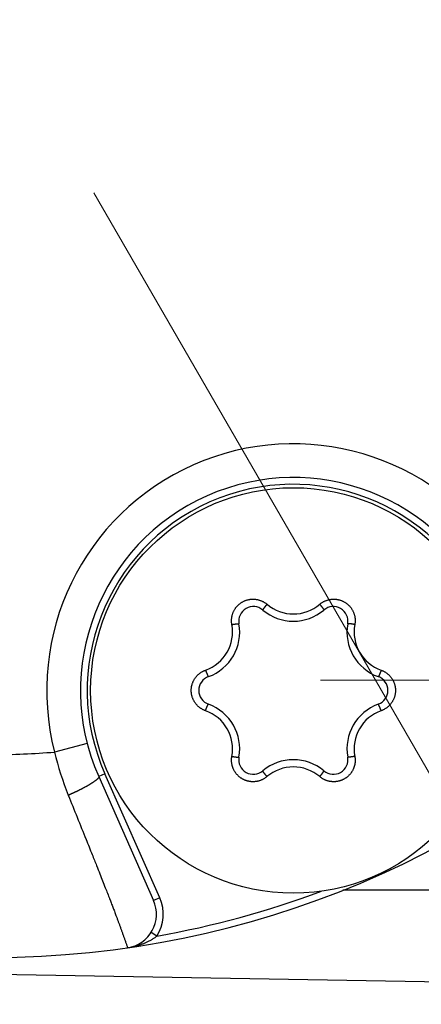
# Model space of a CAD drawing. Header units: millimetres. Extents: x 0 to 1071, y 0 to 742.
# Tile 24 of 127: x 482 to 488, y 210 to 225. Entities that reach past the tile are written whole.
import ezdxf

# ---------------------------------------------------------------- set-up
doc = ezdxf.new("R2010")
doc.units = ezdxf.units.MM
doc.header["$LTSCALE"] = 0.454724
doc.linetypes.add('CENTER', pattern=[50.8, 31.75, -6.35, 6.35, -6.35])
doc.layers.add('NoLayerName_001', color=7, linetype='Continuous')

# ---------------------------------------------------------------- blocks, each defined once
blk = doc.blocks.new('DIM_0003')
at = {"color": 3, "linetype": 'Continuous', "lineweight": 13}
blk.add_arc((54.498, 47.197), 54.498, 300, 210, dxfattribs=at)

msp = doc.modelspace()

# ---------------------------------------------------------------- linework, layer by layer
at = {"layer": 'NoLayerName_001', "color": 4, "linetype": 'CENTER', "lineweight": 13}
for p, q in [((471.3764, 242.4193), (513.0583, 170.224)), ((486.2764, 215.1993), (496.2764, 215.1993))]:
    msp.add_line(p, q, dxfattribs=at)
at = {"layer": 'NoLayerName_001', "color": 60, "linetype": 'Continuous', "lineweight": 25}
for p, q in [((482.8267, 214.2619), (482.3426, 214.137)), ((483.088, 213.8139), (482.9966, 213.7734)), ((482.9966, 213.7734), (483.8088, 211.9391)), ((483.9002, 211.9796), (483.088, 213.8139)), ((486.6109, 212.0988), (491.2764, 212.0988)), ((486.623, 212.0988), (493.3769, 212.0988)), ((483.9002, 211.9796), (483.8088, 211.9391)), ((483.8567, 211.4128), (483.7725, 211.4668))]:
    msp.add_line(p, q, dxfattribs=at)
at = {"layer": 'NoLayerName_001', "color": 7, "linetype": 'Continuous', "lineweight": 25}
msp.add_line((493.8419, 210.6333), (468.8419, 211.0644), dxfattribs=at)
at = {"layer": 'NoLayerName_001', "color": 60, "linetype": 'Continuous', "lineweight": 25}
msp.add_circle((485.8769, 215.0488), 3, dxfattribs=at)
for centre, radius, start, end in [((481.4269, 225.0988), 14, 270, 90), ((485.8769, 215.0488), 3.65, 33.29974, 194.46645), ((485.8769, 215.0488), 3.15, 23.8831, 203.8831), ((485.8769, 215.0488), 3.05, 23.8831, 203.8831), ((485.2852, 216.0735), 0.2167, 49.80613, 190.19387), ((485.8769, 216.7738), 0.7, 229.80613, 310.19387), ((485.8771, 216.7837), 0.6028, 229.67313, 310.32611), ((486.4685, 216.0735), 0.2167, 349.80613, 130.19387), ((484.3749, 215.9159), 0.6022, 289.65289, 10.34711), ((484.383, 215.9113), 0.7, 289.80613, 10.19387), ((487.3708, 215.9113), 0.7, 169.80613, 250.19387), ((487.3788, 215.9159), 0.6022, 169.65291, 250.34709), ((484.6936, 215.0488), 0.2167, 109.80613, 250.19387), ((487.0601, 215.0488), 0.2167, 289.80613, 70.19387), ((484.383, 214.1863), 0.7, 349.80613, 70.19387), ((487.3708, 214.1863), 0.7, 109.80613, 190.19387), ((484.3749, 214.1816), 0.6022, 349.65292, 70.34708), ((487.3788, 214.1816), 0.6022, 109.65289, 190.34711), ((481.4269, 225.0988), 11, 270, 274.77528), ((486.712, 215.1781), 4.4918, 193.40265, 201.97123), ((485.2852, 214.024), 0.2167, 169.80613, 310.19387), ((486.4685, 214.024), 0.2167, 229.80613, 10.19387), ((485.8769, 213.3238), 0.7, 49.80613, 130.19387), ((485.8766, 213.3138), 0.6028, 49.67313, 130.32611), ((481.4269, 225.0988), 13.9, 280.0674, 290.48852), ((483.3516, 211.7367), 0.5, 278.19679, 23.8831), ((483.3516, 211.7367), 0.6, 327.32861, 23.8831), ((483.4996, 211.8622), 0.5739, 306.53936, 308.47007)]:
    msp.add_arc(centre, radius, start, end, dxfattribs=at)
for points, knots in [([(484.9673, 216.0241), (484.9665, 216.0292), (484.9647, 216.0395), (484.9631, 216.0551), (484.9622, 216.0707), (484.9621, 216.0864), (484.9627, 216.102), (484.9641, 216.1176), (484.9662, 216.1331), (484.9692, 216.1485), (484.9728, 216.1638), (484.9772, 216.1788), (484.9824, 216.1936), (484.9882, 216.2081), (484.9948, 216.2223), (485.002, 216.2362), (485.0099, 216.2497), (485.0185, 216.2628), (485.0277, 216.2754), (485.0375, 216.2876), (485.0479, 216.2993), (485.0589, 216.3105), (485.0704, 216.3211), (485.0824, 216.3311), (485.0949, 216.3406), (485.1079, 216.3494), (485.1212, 216.3575), (485.135, 216.365), (485.1491, 216.3718), (485.1635, 216.3779), (485.1782, 216.3833), (485.1932, 216.388), (485.2083, 216.3919), (485.2236, 216.3951), (485.2391, 216.3975), (485.2547, 216.3991), (485.2703, 216.4), (485.286, 216.4001), (485.3016, 216.3994), (485.3172, 216.3981), (485.3275, 216.3964), (485.3327, 216.3957)], [0, 0, 0, 0, 0.01560391, 0.03123477, 0.04688562, 0.06254921, 0.07821836, 0.09388632, 0.10954769, 0.12520242, 0.14085234, 0.15649894, 0.17214356, 0.18778768, 0.20343306, 0.21908072, 0.23473025, 0.25038088, 0.26603174, 0.28168218, 0.29733206, 0.31298188, 0.32863204, 0.34428244, 0.35993271, 0.37558253, 0.39123187, 0.40688125, 0.42253114, 0.43818149, 0.45383193, 0.4694821, 0.48513188, 0.50078165, 0.51643197, 0.53208275, 0.54773337, 0.563383, 0.57903085, 0.59467653, 0.610321, 0.610321, 0.610321, 0.610321]), ([(485.3327, 216.3957), (485.3378, 216.3947), (485.3481, 216.3929), (485.3633, 216.3892), (485.3783, 216.3848), (485.3931, 216.3796), (485.4076, 216.3737), (485.4218, 216.3671), (485.4357, 216.3598), (485.4492, 216.3518), (485.4623, 216.3432), (485.4749, 216.3341), (485.4829, 216.3274), (485.487, 216.3241)], [0, 0, 0, 0, 0.01564495, 0.03129179, 0.04694183, 0.06259659, 0.07825796, 0.09392591, 0.10959513, 0.12525889, 0.14091, 0.15654111, 0.17214515, 0.17214515, 0.17214515, 0.17214515]), ([(486.2667, 216.3241), (486.2708, 216.3274), (486.2788, 216.3341), (486.2915, 216.3432), (486.3045, 216.3518), (486.318, 216.3598), (486.3319, 216.3671), (486.3461, 216.3737), (486.3606, 216.3796), (486.3754, 216.3847), (486.3904, 216.3892), (486.4057, 216.3929), (486.421, 216.3958), (486.4365, 216.398), (486.4521, 216.3994), (486.4677, 216.4001), (486.4834, 216.4), (486.499, 216.3991), (486.5146, 216.3975), (486.5301, 216.3951), (486.5454, 216.3919), (486.5606, 216.388), (486.5755, 216.3833), (486.5902, 216.3779), (486.6046, 216.3718), (486.6187, 216.365), (486.6325, 216.3575), (486.6458, 216.3494), (486.6588, 216.3406), (486.6713, 216.3311), (486.6833, 216.3211), (486.6948, 216.3105), (486.7058, 216.2993), (486.7162, 216.2876), (486.726, 216.2754), (486.7352, 216.2628), (486.7438, 216.2497), (486.7517, 216.2362), (486.7589, 216.2223), (486.7656, 216.2081), (486.7693, 216.1983), (486.7712, 216.1935)], [0, 0, 0, 0, 0.01560377, 0.03123454, 0.04688539, 0.06254909, 0.07821843, 0.09388661, 0.10954815, 0.12520294, 0.14085285, 0.15649938, 0.1721439, 0.18778789, 0.20343314, 0.21908067, 0.23473008, 0.25038059, 0.26603134, 0.28168167, 0.29733144, 0.31298116, 0.32863122, 0.3442815, 0.35993163, 0.37558128, 0.39123041, 0.40687955, 0.4225292, 0.43817933, 0.45382961, 0.46947967, 0.4851294, 0.50077917, 0.51642951, 0.53208027, 0.54773078, 0.56338021, 0.57902775, 0.59467301, 0.61031702, 0.61031702, 0.61031702, 0.61031702]), ([(485.4294, 216.2495), (485.4291, 216.249), (485.4284, 216.2479), (485.4274, 216.2462), (485.4265, 216.2445), (485.4257, 216.2427), (485.4248, 216.241), (485.4251, 216.2397), (485.4251, 216.2391)], [0, 0, 0, 0, 0.001932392, 0.003873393, 0.0058132, 0.007735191, 0.009629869, 0.011524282, 0.011524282, 0.011524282, 0.011524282]), ([(485.487, 216.3241), (485.4862, 216.3232), (485.4845, 216.3212), (485.482, 216.3183), (485.4795, 216.3153), (485.4771, 216.3124), (485.4746, 216.3094), (485.4722, 216.3064), (485.4697, 216.3034), (485.4673, 216.3004), (485.4649, 216.2975), (485.4629, 216.2949), (485.4613, 216.2929), (485.4601, 216.2914), (485.4589, 216.2899), (485.4577, 216.2884), (485.4565, 216.2869), (485.4553, 216.2854), (485.4541, 216.2839), (485.4529, 216.2823), (485.4518, 216.2808), (485.4506, 216.2793), (485.4494, 216.2778), (485.4483, 216.2762), (485.4471, 216.2747), (485.4459, 216.2732), (485.4448, 216.2716), (485.4436, 216.2701), (485.4425, 216.2685), (485.4414, 216.267), (485.4402, 216.2654), (485.4391, 216.2639), (485.438, 216.2623), (485.4369, 216.2607), (485.4358, 216.2591), (485.4347, 216.2576), (485.4336, 216.256), (485.4325, 216.2544), (485.4315, 216.2528), (485.4304, 216.2512), (485.4297, 216.2501), (485.4294, 216.2495)], [0, 0, 0, 0, 0.003849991, 0.007700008, 0.011550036, 0.01540006, 0.019250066, 0.023100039, 0.026949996, 0.030799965, 0.034649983, 0.038500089, 0.04042519, 0.04235032, 0.044275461, 0.046200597, 0.048125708, 0.050050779, 0.051975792, 0.053900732, 0.055825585, 0.057750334, 0.059674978, 0.061599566, 0.063524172, 0.065448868, 0.067373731, 0.069298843, 0.071224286, 0.073150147, 0.0750765, 0.077003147, 0.078929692, 0.080855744, 0.08278092, 0.08470485, 0.086627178, 0.088547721, 0.090467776, 0.092389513, 0.094315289, 0.094315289, 0.094315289, 0.094315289]), ([(486.2667, 216.3241), (486.2676, 216.3232), (486.2692, 216.3212), (486.2717, 216.3183), (486.2742, 216.3153), (486.2767, 216.3124), (486.2791, 216.3094), (486.2816, 216.3064), (486.284, 216.3034), (486.2864, 216.3004), (486.2888, 216.2975), (486.2909, 216.2949), (486.2925, 216.2929), (486.2937, 216.2914), (486.2948, 216.2899), (486.296, 216.2884), (486.2972, 216.2869), (486.2984, 216.2854), (486.2996, 216.2839), (486.3008, 216.2823), (486.302, 216.2808), (486.3031, 216.2793), (486.3043, 216.2778), (486.3055, 216.2762), (486.3066, 216.2747), (486.3078, 216.2732), (486.3089, 216.2716), (486.3101, 216.2701), (486.3112, 216.2685), (486.3124, 216.267), (486.3135, 216.2654), (486.3146, 216.2639), (486.3157, 216.2623), (486.3169, 216.2607), (486.318, 216.2591), (486.319, 216.2575), (486.3201, 216.256), (486.3212, 216.2544), (486.3223, 216.2528), (486.3233, 216.2511), (486.324, 216.2501), (486.3243, 216.2495)], [0, 0, 0, 0, 0.003850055, 0.007700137, 0.011550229, 0.015400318, 0.019250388, 0.023100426, 0.026950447, 0.030800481, 0.034650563, 0.038500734, 0.040425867, 0.042351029, 0.044276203, 0.04620137, 0.048126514, 0.050051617, 0.051976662, 0.053901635, 0.055826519, 0.057751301, 0.059675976, 0.061600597, 0.063525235, 0.065449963, 0.067374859, 0.069300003, 0.071225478, 0.073151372, 0.075077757, 0.077004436, 0.078931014, 0.080857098, 0.082782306, 0.084706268, 0.086628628, 0.088549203, 0.09046929, 0.092391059, 0.094316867, 0.094316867, 0.094316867, 0.094316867]), ([(486.3243, 216.2495), (486.3247, 216.249), (486.3253, 216.2479), (486.3263, 216.2462), (486.3272, 216.2445), (486.328, 216.2427), (486.3289, 216.241), (486.3287, 216.2397), (486.3286, 216.2391)], [0, 0, 0, 0, 0.001932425, 0.00387346, 0.0058133, 0.007735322, 0.009630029, 0.011524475, 0.011524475, 0.011524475, 0.011524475]), ([(486.7712, 216.1935), (486.773, 216.1886), (486.7765, 216.1788), (486.7809, 216.1637), (486.7846, 216.1485), (486.7875, 216.1331), (486.7896, 216.1176), (486.791, 216.102), (486.7916, 216.0864), (486.7915, 216.0707), (486.7906, 216.0551), (486.789, 216.0395), (486.7872, 216.0292), (486.7864, 216.0241)], [0, 0, 0, 0, 0.01564453, 0.03129107, 0.04694096, 0.0625957, 0.07825716, 0.09392521, 0.10959444, 0.12525804, 0.14090884, 0.15653959, 0.17214336, 0.17214336, 0.17214336, 0.17214336]), ([(484.9673, 216.0241), (484.9686, 216.0243), (484.9711, 216.0248), (484.9749, 216.0255), (484.9787, 216.0261), (484.9825, 216.0268), (484.9863, 216.0274), (484.9901, 216.0281), (484.9939, 216.0287), (484.9977, 216.0293), (485.0015, 216.0299), (485.0046, 216.0304), (485.0072, 216.0308), (485.0091, 216.0311), (485.011, 216.0313), (485.0129, 216.0316), (485.0148, 216.0319), (485.0167, 216.0322), (485.0186, 216.0324), (485.0205, 216.0327), (485.0224, 216.0329), (485.0243, 216.0332), (485.0262, 216.0334), (485.0281, 216.0337), (485.0301, 216.0339), (485.032, 216.0342), (485.0339, 216.0344), (485.0358, 216.0346), (485.0377, 216.0348), (485.0396, 216.035), (485.0415, 216.0352), (485.0435, 216.0354), (485.0454, 216.0356), (485.0473, 216.0358), (485.0492, 216.036), (485.0511, 216.0361), (485.053, 216.0363), (485.055, 216.0364), (485.0569, 216.0365), (485.0588, 216.0366), (485.0601, 216.0366), (485.0607, 216.0367)], [0, 0, 0, 0, 0.003849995, 0.007700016, 0.011550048, 0.015400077, 0.019250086, 0.023100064, 0.026950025, 0.030799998, 0.03465002, 0.03850013, 0.040425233, 0.042350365, 0.044275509, 0.046200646, 0.04812576, 0.050050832, 0.051975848, 0.05390079, 0.055825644, 0.057750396, 0.059675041, 0.061599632, 0.06352424, 0.065448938, 0.067373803, 0.069298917, 0.071224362, 0.073150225, 0.07507658, 0.077003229, 0.078929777, 0.08085583, 0.082781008, 0.084704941, 0.086627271, 0.088547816, 0.090467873, 0.092389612, 0.094315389, 0.094315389, 0.094315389, 0.094315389]), ([(485.0607, 216.0367), (485.0614, 216.0367), (485.0627, 216.0367), (485.0646, 216.0367), (485.0665, 216.0366), (485.0684, 216.0364), (485.0704, 216.0364), (485.0714, 216.0355), (485.0719, 216.0352)], [0, 0, 0, 0, 0.001932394, 0.003873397, 0.005813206, 0.007735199, 0.009629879, 0.011524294, 0.011524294, 0.011524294, 0.011524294]), ([(486.693, 216.0367), (486.6924, 216.0367), (486.6911, 216.0367), (486.6891, 216.0367), (486.6872, 216.0366), (486.6853, 216.0364), (486.6833, 216.0364), (486.6823, 216.0355), (486.6818, 216.0352)], [0, 0, 0, 0, 0.001932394, 0.003873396, 0.005813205, 0.007735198, 0.009629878, 0.011524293, 0.011524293, 0.011524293, 0.011524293]), ([(486.7864, 216.0241), (486.7852, 216.0243), (486.7826, 216.0248), (486.7788, 216.0255), (486.775, 216.0261), (486.7713, 216.0268), (486.7675, 216.0274), (486.7637, 216.0281), (486.7599, 216.0287), (486.7561, 216.0293), (486.7523, 216.0299), (486.7491, 216.0304), (486.7465, 216.0308), (486.7446, 216.0311), (486.7427, 216.0313), (486.7408, 216.0316), (486.7389, 216.0319), (486.737, 216.0322), (486.7351, 216.0324), (486.7332, 216.0327), (486.7313, 216.0329), (486.7294, 216.0332), (486.7275, 216.0334), (486.7256, 216.0337), (486.7237, 216.0339), (486.7218, 216.0342), (486.7198, 216.0344), (486.7179, 216.0346), (486.716, 216.0348), (486.7141, 216.035), (486.7122, 216.0352), (486.7103, 216.0354), (486.7084, 216.0356), (486.7064, 216.0358), (486.7045, 216.036), (486.7026, 216.0361), (486.7007, 216.0363), (486.6988, 216.0364), (486.6969, 216.0365), (486.6949, 216.0366), (486.6936, 216.0366), (486.693, 216.0367)], [0, 0, 0, 0, 0.003849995, 0.007700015, 0.011550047, 0.015400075, 0.019250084, 0.023100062, 0.026950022, 0.030799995, 0.034650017, 0.038500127, 0.040425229, 0.042350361, 0.044275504, 0.046200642, 0.048125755, 0.050050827, 0.051975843, 0.053900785, 0.055825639, 0.05775039, 0.059675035, 0.061599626, 0.063524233, 0.065448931, 0.067373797, 0.06929891, 0.071224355, 0.073150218, 0.075076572, 0.077003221, 0.078929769, 0.080855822, 0.082781, 0.084704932, 0.086627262, 0.088547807, 0.090467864, 0.092389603, 0.09431538, 0.09431538, 0.09431538, 0.09431538]), ([(484.5774, 214.7487), (484.5726, 214.7506), (484.5628, 214.7542), (484.5485, 214.7606), (484.5345, 214.7676), (484.5209, 214.7753), (484.5077, 214.7837), (484.4948, 214.7927), (484.4825, 214.8023), (484.4706, 214.8126), (484.4592, 214.8233), (484.4484, 214.8347), (484.4382, 214.8465), (484.4286, 214.8588), (484.4195, 214.8716), (484.4111, 214.8848), (484.4034, 214.8984), (484.3963, 214.9124), (484.39, 214.9267), (484.3843, 214.9413), (484.3794, 214.9562), (484.3752, 214.9713), (484.3718, 214.9865), (484.3691, 215.002), (484.3672, 215.0175), (484.366, 215.0331), (484.3656, 215.0488), (484.366, 215.0644), (484.3672, 215.08), (484.3691, 215.0956), (484.3718, 215.111), (484.3752, 215.1263), (484.3794, 215.1414), (484.3843, 215.1562), (484.39, 215.1708), (484.3963, 215.1851), (484.4034, 215.1991), (484.4111, 215.2127), (484.4195, 215.2259), (484.4285, 215.2388), (484.4351, 215.2469), (484.4383, 215.251)], [0, 0, 0, 0, 0.01560396, 0.0312349, 0.04688591, 0.06254976, 0.07821926, 0.09388763, 0.10954942, 0.12520451, 0.14085472, 0.15650155, 0.17214635, 0.18779058, 0.20343606, 0.21908384, 0.23473353, 0.25038435, 0.26603543, 0.2816861, 0.29733619, 0.31298619, 0.32863649, 0.34428701, 0.35993736, 0.37558723, 0.39123657, 0.40688589, 0.42253571, 0.43818599, 0.45383641, 0.46948661, 0.48513647, 0.50078639, 0.51643686, 0.53208773, 0.54773837, 0.5633879, 0.57903556, 0.59468094, 0.61032506, 0.61032506, 0.61032506, 0.61032506]), ([(484.4383, 215.251), (484.4417, 215.2549), (484.4484, 215.2629), (484.4593, 215.2742), (484.4706, 215.285), (484.4825, 215.2952), (484.4948, 215.3048), (484.5077, 215.3138), (484.5209, 215.3222), (484.5345, 215.3299), (484.5485, 215.3369), (484.5628, 215.3434), (484.5726, 215.3469), (484.5774, 215.3488)], [0, 0, 0, 0, 0.01564465, 0.03129129, 0.04694128, 0.06259608, 0.07825755, 0.09392559, 0.10959481, 0.12525847, 0.14090938, 0.15654029, 0.17214425, 0.17214425, 0.17214425, 0.17214425]), ([(484.5774, 215.3488), (484.5779, 215.3476), (484.5787, 215.3452), (484.58, 215.3416), (484.5813, 215.3379), (484.5827, 215.3343), (484.584, 215.3307), (484.5854, 215.3271), (484.5867, 215.3235), (484.5881, 215.3199), (484.5895, 215.3163), (484.5906, 215.3133), (484.5916, 215.3109), (484.5923, 215.3092), (484.593, 215.3074), (484.5937, 215.3056), (484.5944, 215.3038), (484.5951, 215.302), (484.5959, 215.3002), (484.5966, 215.2984), (484.5973, 215.2967), (484.5981, 215.2949), (484.5988, 215.2931), (484.5995, 215.2913), (484.6003, 215.2896), (484.6011, 215.2878), (484.6018, 215.286), (484.6026, 215.2842), (484.6033, 215.2825), (484.6041, 215.2807), (484.6049, 215.279), (484.6057, 215.2772), (484.6065, 215.2754), (484.6073, 215.2737), (484.6081, 215.272), (484.6089, 215.2702), (484.6098, 215.2685), (484.6106, 215.2668), (484.6115, 215.265), (484.6124, 215.2633), (484.613, 215.2622), (484.6133, 215.2616)], [0, 0, 0, 0, 0.003849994, 0.007700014, 0.011550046, 0.015400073, 0.019250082, 0.023100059, 0.026950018, 0.030799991, 0.034650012, 0.038500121, 0.040425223, 0.042350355, 0.044275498, 0.046200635, 0.048125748, 0.05005082, 0.051975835, 0.053900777, 0.055825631, 0.057750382, 0.059675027, 0.061599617, 0.063524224, 0.065448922, 0.067373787, 0.0692989, 0.071224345, 0.073150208, 0.075076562, 0.077003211, 0.078929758, 0.080855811, 0.082780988, 0.084704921, 0.08662725, 0.088547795, 0.090467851, 0.09238959, 0.094315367, 0.094315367, 0.094315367, 0.094315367]), ([(484.6133, 215.2616), (484.6136, 215.2611), (484.6142, 215.2599), (484.6152, 215.2583), (484.6162, 215.2566), (484.6173, 215.2551), (484.6183, 215.2534), (484.6196, 215.253), (484.6202, 215.2527)], [0, 0, 0, 0, 0.001932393, 0.003873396, 0.005813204, 0.007735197, 0.009629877, 0.011524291, 0.011524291, 0.011524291, 0.011524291]), ([(487.1405, 215.2616), (487.1402, 215.2611), (487.1395, 215.2599), (487.1386, 215.2583), (487.1376, 215.2566), (487.1364, 215.2551), (487.1354, 215.2534), (487.1341, 215.253), (487.1336, 215.2527)], [0, 0, 0, 0, 0.001932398, 0.003873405, 0.005813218, 0.007735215, 0.009629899, 0.011524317, 0.011524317, 0.011524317, 0.011524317]), ([(487.1763, 215.3488), (487.1759, 215.3476), (487.175, 215.3452), (487.1737, 215.3416), (487.1724, 215.3379), (487.171, 215.3343), (487.1697, 215.3307), (487.1684, 215.3271), (487.167, 215.3235), (487.1656, 215.3199), (487.1642, 215.3163), (487.1631, 215.3133), (487.1621, 215.3109), (487.1614, 215.3092), (487.1607, 215.3074), (487.16, 215.3056), (487.1593, 215.3038), (487.1586, 215.302), (487.1579, 215.3002), (487.1571, 215.2984), (487.1564, 215.2967), (487.1557, 215.2949), (487.1549, 215.2931), (487.1542, 215.2913), (487.1534, 215.2896), (487.1527, 215.2878), (487.1519, 215.286), (487.1512, 215.2842), (487.1504, 215.2825), (487.1496, 215.2807), (487.1488, 215.279), (487.148, 215.2772), (487.1472, 215.2754), (487.1464, 215.2737), (487.1456, 215.272), (487.1448, 215.2702), (487.144, 215.2685), (487.1431, 215.2668), (487.1422, 215.265), (487.1414, 215.2633), (487.1408, 215.2622), (487.1405, 215.2616)], [0, 0, 0, 0, 0.003850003, 0.007700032, 0.011550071, 0.015400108, 0.019250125, 0.02310011, 0.026950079, 0.03080006, 0.03465009, 0.038500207, 0.040425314, 0.04235045, 0.044275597, 0.046200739, 0.048125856, 0.050050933, 0.051975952, 0.053900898, 0.055825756, 0.057750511, 0.059675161, 0.061599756, 0.063524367, 0.065449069, 0.067373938, 0.069299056, 0.071224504, 0.073150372, 0.07507673, 0.077003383, 0.078929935, 0.080855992, 0.082781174, 0.08470511, 0.086627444, 0.088547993, 0.090468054, 0.092389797, 0.094315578, 0.094315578, 0.094315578, 0.094315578]), ([(487.1763, 215.3488), (487.1811, 215.3469), (487.1909, 215.3434), (487.2052, 215.3369), (487.2192, 215.3299), (487.2328, 215.3222), (487.2461, 215.3138), (487.2589, 215.3048), (487.2713, 215.2952), (487.2831, 215.285), (487.2945, 215.2742), (487.3053, 215.2629), (487.3155, 215.251), (487.3252, 215.2387), (487.3342, 215.2259), (487.3426, 215.2127), (487.3503, 215.1991), (487.3574, 215.1851), (487.3637, 215.1708), (487.3694, 215.1562), (487.3743, 215.1414), (487.3785, 215.1263), (487.382, 215.111), (487.3846, 215.0956), (487.3866, 215.08), (487.3877, 215.0644), (487.3881, 215.0488), (487.3877, 215.0331), (487.3866, 215.0175), (487.3846, 215.002), (487.382, 214.9865), (487.3785, 214.9713), (487.3743, 214.9562), (487.3694, 214.9413), (487.3637, 214.9267), (487.3574, 214.9124), (487.3503, 214.8984), (487.3426, 214.8848), (487.3342, 214.8716), (487.3252, 214.8588), (487.3186, 214.8507), (487.3154, 214.8466)], [0, 0, 0, 0, 0.01560396, 0.0312349, 0.04688591, 0.06254976, 0.07821926, 0.09388763, 0.10954942, 0.12520451, 0.14085472, 0.15650155, 0.17214635, 0.18779058, 0.20343606, 0.21908384, 0.23473353, 0.25038435, 0.26603543, 0.2816861, 0.29733619, 0.31298619, 0.32863649, 0.34428701, 0.35993736, 0.37558723, 0.39123657, 0.40688589, 0.42253571, 0.43818599, 0.45383641, 0.46948661, 0.48513647, 0.50078639, 0.51643686, 0.53208773, 0.54773837, 0.5633879, 0.57903556, 0.59468094, 0.61032506, 0.61032506, 0.61032506, 0.61032506]), ([(484.5774, 214.7487), (484.5779, 214.7499), (484.5787, 214.7524), (484.58, 214.756), (484.5813, 214.7596), (484.5827, 214.7632), (484.584, 214.7668), (484.5854, 214.7704), (484.5867, 214.774), (484.5881, 214.7776), (484.5895, 214.7812), (484.5906, 214.7842), (484.5916, 214.7866), (484.5923, 214.7884), (484.593, 214.7902), (484.5937, 214.792), (484.5944, 214.7938), (484.5951, 214.7955), (484.5959, 214.7973), (484.5966, 214.7991), (484.5973, 214.8009), (484.5981, 214.8027), (484.5988, 214.8044), (484.5995, 214.8062), (484.6003, 214.808), (484.6011, 214.8098), (484.6018, 214.8115), (484.6026, 214.8133), (484.6033, 214.8151), (484.6041, 214.8168), (484.6049, 214.8186), (484.6057, 214.8203), (484.6065, 214.8221), (484.6073, 214.8238), (484.6081, 214.8256), (484.6089, 214.8273), (484.6098, 214.8291), (484.6106, 214.8308), (484.6115, 214.8325), (484.6124, 214.8342), (484.613, 214.8353), (484.6133, 214.8359)], [0, 0, 0, 0, 0.003850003, 0.007700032, 0.011550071, 0.015400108, 0.019250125, 0.02310011, 0.026950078, 0.03080006, 0.03465009, 0.038500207, 0.040425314, 0.04235045, 0.044275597, 0.046200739, 0.048125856, 0.050050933, 0.051975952, 0.053900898, 0.055825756, 0.057750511, 0.059675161, 0.061599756, 0.063524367, 0.065449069, 0.067373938, 0.069299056, 0.071224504, 0.073150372, 0.07507673, 0.077003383, 0.078929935, 0.080855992, 0.082781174, 0.08470511, 0.086627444, 0.088547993, 0.090468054, 0.092389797, 0.094315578, 0.094315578, 0.094315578, 0.094315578]), ([(484.6133, 214.8359), (484.6136, 214.8365), (484.6142, 214.8376), (484.6152, 214.8393), (484.6162, 214.8409), (484.6173, 214.8425), (484.6183, 214.8442), (484.6196, 214.8446), (484.6202, 214.8449)], [0, 0, 0, 0, 0.001932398, 0.003873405, 0.005813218, 0.007735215, 0.009629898, 0.011524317, 0.011524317, 0.011524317, 0.011524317]), ([(487.1405, 214.8359), (487.1402, 214.8365), (487.1395, 214.8376), (487.1386, 214.8393), (487.1376, 214.8409), (487.1364, 214.8425), (487.1354, 214.8442), (487.1341, 214.8446), (487.1336, 214.8449)], [0, 0, 0, 0, 0.001932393, 0.003873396, 0.005813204, 0.007735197, 0.009629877, 0.011524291, 0.011524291, 0.011524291, 0.011524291]), ([(487.1763, 214.7487), (487.1759, 214.7499), (487.175, 214.7524), (487.1737, 214.756), (487.1724, 214.7596), (487.171, 214.7632), (487.1697, 214.7668), (487.1684, 214.7704), (487.167, 214.774), (487.1656, 214.7776), (487.1642, 214.7812), (487.1631, 214.7842), (487.1621, 214.7866), (487.1614, 214.7884), (487.1607, 214.7902), (487.16, 214.792), (487.1593, 214.7938), (487.1586, 214.7955), (487.1579, 214.7973), (487.1571, 214.7991), (487.1564, 214.8009), (487.1557, 214.8027), (487.1549, 214.8044), (487.1542, 214.8062), (487.1534, 214.808), (487.1527, 214.8098), (487.1519, 214.8115), (487.1512, 214.8133), (487.1504, 214.8151), (487.1496, 214.8168), (487.1488, 214.8186), (487.148, 214.8203), (487.1472, 214.8221), (487.1464, 214.8238), (487.1456, 214.8256), (487.1448, 214.8273), (487.144, 214.8291), (487.1431, 214.8308), (487.1422, 214.8325), (487.1414, 214.8342), (487.1408, 214.8353), (487.1405, 214.8359)], [0, 0, 0, 0, 0.003849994, 0.007700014, 0.011550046, 0.015400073, 0.019250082, 0.023100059, 0.026950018, 0.030799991, 0.034650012, 0.038500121, 0.040425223, 0.042350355, 0.044275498, 0.046200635, 0.048125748, 0.05005082, 0.051975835, 0.053900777, 0.055825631, 0.057750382, 0.059675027, 0.061599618, 0.063524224, 0.065448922, 0.067373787, 0.0692989, 0.071224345, 0.073150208, 0.075076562, 0.077003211, 0.078929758, 0.080855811, 0.082780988, 0.084704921, 0.08662725, 0.088547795, 0.090467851, 0.09238959, 0.094315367, 0.094315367, 0.094315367, 0.094315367]), ([(487.3154, 214.8466), (487.312, 214.8426), (487.3053, 214.8346), (487.2945, 214.8234), (487.2831, 214.8126), (487.2713, 214.8023), (487.2589, 214.7927), (487.2461, 214.7837), (487.2328, 214.7753), (487.2192, 214.7676), (487.2052, 214.7606), (487.1909, 214.7542), (487.1811, 214.7506), (487.1763, 214.7487)], [0, 0, 0, 0, 0.01564465, 0.03129129, 0.04694128, 0.06259608, 0.07825755, 0.09392559, 0.10959481, 0.12525847, 0.14090938, 0.15654029, 0.17214425, 0.17214425, 0.17214425, 0.17214425]), ([(484.9825, 213.904), (484.9808, 213.909), (484.9772, 213.9188), (484.9728, 213.9338), (484.9692, 213.949), (484.9662, 213.9644), (484.9641, 213.9799), (484.9627, 213.9955), (484.9621, 214.0112), (484.9622, 214.0269), (484.9631, 214.0425), (484.9647, 214.058), (484.9665, 214.0683), (484.9673, 214.0734)], [0, 0, 0, 0, 0.01564453, 0.03129107, 0.04694096, 0.0625957, 0.07825716, 0.09392521, 0.10959444, 0.12525804, 0.14090884, 0.15653959, 0.17214336, 0.17214336, 0.17214336, 0.17214336]), ([(484.9673, 214.0734), (484.9686, 214.0732), (484.9711, 214.0728), (484.9749, 214.0721), (484.9787, 214.0714), (484.9825, 214.0708), (484.9863, 214.0701), (484.9901, 214.0695), (484.9939, 214.0689), (484.9977, 214.0682), (485.0015, 214.0676), (485.0046, 214.0672), (485.0072, 214.0668), (485.0091, 214.0665), (485.011, 214.0662), (485.0129, 214.0659), (485.0148, 214.0657), (485.0167, 214.0654), (485.0186, 214.0651), (485.0205, 214.0649), (485.0224, 214.0646), (485.0243, 214.0644), (485.0262, 214.0641), (485.0281, 214.0639), (485.0301, 214.0636), (485.032, 214.0634), (485.0339, 214.0632), (485.0358, 214.0629), (485.0377, 214.0627), (485.0396, 214.0625), (485.0415, 214.0623), (485.0435, 214.0621), (485.0454, 214.0619), (485.0473, 214.0618), (485.0492, 214.0616), (485.0511, 214.0614), (485.053, 214.0613), (485.055, 214.0612), (485.0569, 214.0611), (485.0588, 214.061), (485.0601, 214.0609), (485.0607, 214.0609)], [0, 0, 0, 0, 0.003849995, 0.007700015, 0.011550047, 0.015400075, 0.019250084, 0.023100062, 0.026950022, 0.030799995, 0.034650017, 0.038500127, 0.040425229, 0.042350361, 0.044275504, 0.046200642, 0.048125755, 0.050050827, 0.051975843, 0.053900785, 0.055825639, 0.05775039, 0.059675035, 0.061599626, 0.063524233, 0.065448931, 0.067373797, 0.06929891, 0.071224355, 0.073150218, 0.075076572, 0.077003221, 0.078929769, 0.080855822, 0.082781, 0.084704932, 0.086627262, 0.088547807, 0.090467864, 0.092389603, 0.09431538, 0.09431538, 0.09431538, 0.09431538]), ([(485.0607, 214.0609), (485.0614, 214.0609), (485.0627, 214.0609), (485.0646, 214.0609), (485.0665, 214.0609), (485.0684, 214.0611), (485.0704, 214.0612), (485.0714, 214.0621), (485.0719, 214.0624)], [0, 0, 0, 0, 0.001932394, 0.003873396, 0.005813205, 0.007735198, 0.009629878, 0.011524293, 0.011524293, 0.011524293, 0.011524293]), ([(486.7864, 214.0734), (486.7872, 214.0683), (486.789, 214.058), (486.7906, 214.0425), (486.7915, 214.0269), (486.7916, 214.0112), (486.791, 213.9955), (486.7896, 213.9799), (486.7875, 213.9644), (486.7846, 213.949), (486.7809, 213.9338), (486.7765, 213.9188), (486.7714, 213.904), (486.7655, 213.8895), (486.759, 213.8753), (486.7517, 213.8614), (486.7438, 213.8479), (486.7352, 213.8348), (486.726, 213.8221), (486.7162, 213.8099), (486.7058, 213.7982), (486.6948, 213.7871), (486.6833, 213.7764), (486.6713, 213.7664), (486.6588, 213.757), (486.6458, 213.7482), (486.6325, 213.74), (486.6187, 213.7325), (486.6046, 213.7257), (486.5902, 213.7196), (486.5755, 213.7142), (486.5606, 213.7096), (486.5454, 213.7056), (486.5301, 213.7025), (486.5146, 213.7001), (486.499, 213.6984), (486.4834, 213.6976), (486.4678, 213.6974), (486.4521, 213.6981), (486.4365, 213.6995), (486.4262, 213.7011), (486.421, 213.7018)], [0, 0, 0, 0, 0.01560391, 0.03123477, 0.04688562, 0.06254921, 0.07821836, 0.09388632, 0.10954769, 0.12520242, 0.14085234, 0.15649894, 0.17214356, 0.18778768, 0.20343306, 0.21908072, 0.23473025, 0.25038088, 0.26603174, 0.28168218, 0.29733206, 0.31298188, 0.32863204, 0.34428244, 0.35993271, 0.37558253, 0.39123187, 0.40688125, 0.42253114, 0.43818149, 0.45383193, 0.4694821, 0.48513188, 0.50078165, 0.51643197, 0.53208275, 0.54773337, 0.563383, 0.57903085, 0.59467653, 0.610321, 0.610321, 0.610321, 0.610321]), ([(486.693, 214.0609), (486.6924, 214.0609), (486.6911, 214.0609), (486.6891, 214.0609), (486.6872, 214.0609), (486.6853, 214.0611), (486.6833, 214.0612), (486.6823, 214.0621), (486.6818, 214.0624)], [0, 0, 0, 0, 0.001932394, 0.003873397, 0.005813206, 0.007735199, 0.009629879, 0.011524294, 0.011524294, 0.011524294, 0.011524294]), ([(486.7864, 214.0734), (486.7852, 214.0732), (486.7826, 214.0728), (486.7788, 214.0721), (486.775, 214.0714), (486.7713, 214.0708), (486.7675, 214.0701), (486.7637, 214.0695), (486.7599, 214.0689), (486.7561, 214.0682), (486.7523, 214.0676), (486.7491, 214.0672), (486.7465, 214.0668), (486.7446, 214.0665), (486.7427, 214.0662), (486.7408, 214.0659), (486.7389, 214.0657), (486.737, 214.0654), (486.7351, 214.0651), (486.7332, 214.0649), (486.7313, 214.0646), (486.7294, 214.0644), (486.7275, 214.0641), (486.7256, 214.0639), (486.7237, 214.0636), (486.7218, 214.0634), (486.7198, 214.0632), (486.7179, 214.0629), (486.716, 214.0627), (486.7141, 214.0625), (486.7122, 214.0623), (486.7103, 214.0621), (486.7084, 214.0619), (486.7064, 214.0618), (486.7045, 214.0616), (486.7026, 214.0614), (486.7007, 214.0613), (486.6988, 214.0612), (486.6969, 214.0611), (486.6949, 214.061), (486.6936, 214.0609), (486.693, 214.0609)], [0, 0, 0, 0, 0.003849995, 0.007700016, 0.011550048, 0.015400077, 0.019250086, 0.023100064, 0.026950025, 0.030799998, 0.03465002, 0.03850013, 0.040425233, 0.042350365, 0.044275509, 0.046200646, 0.04812576, 0.050050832, 0.051975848, 0.05390079, 0.055825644, 0.057750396, 0.059675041, 0.061599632, 0.06352424, 0.065448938, 0.067373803, 0.069298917, 0.071224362, 0.073150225, 0.07507658, 0.077003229, 0.078929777, 0.08085583, 0.082781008, 0.084704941, 0.086627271, 0.088547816, 0.090467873, 0.092389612, 0.094315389, 0.094315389, 0.094315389, 0.094315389]), ([(485.487, 213.7734), (485.4829, 213.7701), (485.4749, 213.7635), (485.4623, 213.7543), (485.4492, 213.7457), (485.4357, 213.7378), (485.4218, 213.7305), (485.4076, 213.7239), (485.3931, 213.718), (485.3783, 213.7128), (485.3633, 213.7084), (485.3481, 213.7047), (485.3327, 213.7017), (485.3172, 213.6995), (485.3016, 213.6981), (485.286, 213.6975), (485.2703, 213.6976), (485.2547, 213.6984), (485.2391, 213.7001), (485.2236, 213.7025), (485.2083, 213.7056), (485.1932, 213.7096), (485.1782, 213.7142), (485.1635, 213.7196), (485.1491, 213.7257), (485.135, 213.7325), (485.1212, 213.74), (485.1079, 213.7482), (485.0949, 213.757), (485.0824, 213.7664), (485.0704, 213.7764), (485.0589, 213.7871), (485.0479, 213.7982), (485.0375, 213.8099), (485.0277, 213.8221), (485.0185, 213.8348), (485.01, 213.8479), (485.002, 213.8614), (484.9948, 213.8753), (484.9882, 213.8895), (484.9844, 213.8992), (484.9825, 213.904)], [0, 0, 0, 0, 0.01560377, 0.03123454, 0.04688539, 0.06254909, 0.07821843, 0.09388661, 0.10954815, 0.12520294, 0.14085285, 0.15649938, 0.1721439, 0.18778789, 0.20343314, 0.21908067, 0.23473008, 0.25038059, 0.26603134, 0.28168167, 0.29733144, 0.31298116, 0.32863122, 0.3442815, 0.35993163, 0.37558128, 0.39123041, 0.40687955, 0.4225292, 0.43817933, 0.45382961, 0.46947967, 0.4851294, 0.50077917, 0.51642951, 0.53208027, 0.54773078, 0.56338021, 0.57902775, 0.59467301, 0.61031702, 0.61031702, 0.61031702, 0.61031702]), ([(482.9966, 213.7734), (482.9963, 213.7695), (482.9972, 213.761), (482.9893, 213.751), (482.9816, 213.742), (482.973, 213.7337), (482.964, 213.7258), (482.9548, 213.7182), (482.9453, 213.7109), (482.9357, 213.7039), (482.9259, 213.6971), (482.9161, 213.6904), (482.9062, 213.6838), (482.8962, 213.6773), (482.8861, 213.6709), (482.8759, 213.6646), (482.8658, 213.6584), (482.8555, 213.6523), (482.8453, 213.6462), (482.8349, 213.6402), (482.8246, 213.6343), (482.8142, 213.6285), (482.8038, 213.6227), (482.7933, 213.617), (482.7828, 213.6113), (482.7723, 213.6057), (482.7617, 213.6002), (482.7511, 213.5947), (482.7405, 213.5892), (482.7299, 213.5838), (482.7193, 213.5784), (482.7086, 213.5731), (482.6979, 213.5678), (482.6872, 213.5625), (482.6765, 213.5573), (482.6658, 213.5521), (482.655, 213.547), (482.6442, 213.5418), (482.6334, 213.5368), (482.6226, 213.5317), (482.6154, 213.5284), (482.6118, 213.5268)], [0, 0, 0, 0, 0.01179244, 0.02430348, 0.03603772, 0.04799134, 0.0599772, 0.07191532, 0.08382993, 0.09573772, 0.10764869, 0.1195659, 0.13148864, 0.1434156, 0.15534505, 0.16727486, 0.17920303, 0.19112957, 0.20305499, 0.21497973, 0.22690414, 0.23882851, 0.25075304, 0.26267789, 0.27460313, 0.28652877, 0.29845478, 0.31038107, 0.32230748, 0.33423383, 0.34615988, 0.35808557, 0.3700109, 0.38193592, 0.39386063, 0.40578507, 0.41770926, 0.42963321, 0.44155694, 0.45348045, 0.46540378, 0.46540378, 0.46540378, 0.46540378]), ([(485.4294, 213.848), (485.4291, 213.8486), (485.4284, 213.8497), (485.4274, 213.8514), (485.4265, 213.8531), (485.4257, 213.8548), (485.4248, 213.8566), (485.4251, 213.8579), (485.4251, 213.8585)], [0, 0, 0, 0, 0.001932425, 0.00387346, 0.0058133, 0.007735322, 0.009630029, 0.011524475, 0.011524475, 0.011524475, 0.011524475]), ([(485.487, 213.7734), (485.4862, 213.7744), (485.4845, 213.7763), (485.482, 213.7793), (485.4795, 213.7822), (485.4771, 213.7852), (485.4746, 213.7882), (485.4722, 213.7911), (485.4697, 213.7941), (485.4673, 213.7971), (485.4649, 213.8001), (485.4629, 213.8026), (485.4613, 213.8046), (485.4601, 213.8061), (485.4589, 213.8076), (485.4577, 213.8091), (485.4565, 213.8106), (485.4553, 213.8122), (485.4541, 213.8137), (485.4529, 213.8152), (485.4518, 213.8167), (485.4506, 213.8183), (485.4494, 213.8198), (485.4483, 213.8213), (485.4471, 213.8228), (485.4459, 213.8244), (485.4448, 213.8259), (485.4436, 213.8275), (485.4425, 213.829), (485.4414, 213.8306), (485.4402, 213.8321), (485.4391, 213.8337), (485.438, 213.8353), (485.4369, 213.8368), (485.4358, 213.8384), (485.4347, 213.84), (485.4336, 213.8416), (485.4325, 213.8432), (485.4315, 213.8448), (485.4304, 213.8464), (485.4297, 213.8475), (485.4294, 213.848)], [0, 0, 0, 0, 0.003850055, 0.007700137, 0.011550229, 0.015400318, 0.019250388, 0.023100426, 0.026950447, 0.030800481, 0.034650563, 0.038500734, 0.040425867, 0.042351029, 0.044276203, 0.04620137, 0.048126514, 0.050051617, 0.051976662, 0.053901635, 0.055826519, 0.057751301, 0.059675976, 0.061600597, 0.063525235, 0.065449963, 0.067374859, 0.069300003, 0.071225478, 0.073151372, 0.075077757, 0.077004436, 0.078931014, 0.080857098, 0.082782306, 0.084706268, 0.086628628, 0.088549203, 0.09046929, 0.092391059, 0.094316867, 0.094316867, 0.094316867, 0.094316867]), ([(486.2667, 213.7734), (486.2676, 213.7744), (486.2692, 213.7763), (486.2717, 213.7793), (486.2742, 213.7822), (486.2767, 213.7852), (486.2791, 213.7882), (486.2816, 213.7911), (486.284, 213.7941), (486.2864, 213.7971), (486.2888, 213.8001), (486.2909, 213.8026), (486.2925, 213.8046), (486.2937, 213.8061), (486.2948, 213.8076), (486.296, 213.8091), (486.2972, 213.8106), (486.2984, 213.8122), (486.2996, 213.8137), (486.3008, 213.8152), (486.302, 213.8167), (486.3031, 213.8183), (486.3043, 213.8198), (486.3055, 213.8213), (486.3066, 213.8228), (486.3078, 213.8244), (486.3089, 213.8259), (486.3101, 213.8275), (486.3112, 213.829), (486.3124, 213.8306), (486.3135, 213.8321), (486.3146, 213.8337), (486.3157, 213.8353), (486.3169, 213.8368), (486.318, 213.8384), (486.319, 213.84), (486.3201, 213.8416), (486.3212, 213.8432), (486.3223, 213.8448), (486.3233, 213.8464), (486.324, 213.8475), (486.3243, 213.848)], [0, 0, 0, 0, 0.003849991, 0.007700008, 0.011550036, 0.01540006, 0.019250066, 0.02310004, 0.026949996, 0.030799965, 0.034649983, 0.038500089, 0.04042519, 0.04235032, 0.044275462, 0.046200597, 0.048125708, 0.050050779, 0.051975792, 0.053900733, 0.055825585, 0.057750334, 0.059674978, 0.061599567, 0.063524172, 0.065448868, 0.067373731, 0.069298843, 0.071224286, 0.073150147, 0.0750765, 0.077003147, 0.078929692, 0.080855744, 0.08278092, 0.08470485, 0.086627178, 0.088547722, 0.090467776, 0.092389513, 0.094315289, 0.094315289, 0.094315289, 0.094315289]), ([(486.421, 213.7018), (486.4159, 213.7028), (486.4056, 213.7046), (486.3904, 213.7084), (486.3754, 213.7128), (486.3606, 213.718), (486.3461, 213.7239), (486.3319, 213.7305), (486.318, 213.7378), (486.3045, 213.7457), (486.2915, 213.7543), (486.2788, 213.7635), (486.2708, 213.7701), (486.2667, 213.7734)], [0, 0, 0, 0, 0.01564495, 0.03129179, 0.04694183, 0.06259659, 0.07825796, 0.09392591, 0.10959513, 0.12525889, 0.14091, 0.15654111, 0.17214515, 0.17214515, 0.17214515, 0.17214515]), ([(486.3243, 213.848), (486.3247, 213.8486), (486.3253, 213.8497), (486.3263, 213.8514), (486.3272, 213.8531), (486.328, 213.8548), (486.3289, 213.8566), (486.3287, 213.8578), (486.3286, 213.8585)], [0, 0, 0, 0, 0.001932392, 0.003873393, 0.0058132, 0.007735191, 0.009629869, 0.011524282, 0.011524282, 0.011524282, 0.011524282]), ([(482.6118, 213.5268), (482.6082, 213.5251), (482.601, 213.5218), (482.5901, 213.5169), (482.5792, 213.512), (482.5683, 213.5071), (482.5574, 213.5023), (482.5501, 213.4991), (482.5465, 213.4976)], [0, 0, 0, 0, 0.011923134, 0.023846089, 0.035768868, 0.047691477, 0.059613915, 0.071536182, 0.071536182, 0.071536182, 0.071536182]), ([(482.5465, 213.4976), (482.6342, 213.2799), (482.7524, 212.9875), (482.8916, 212.6403), (482.9594, 212.47), (483.0108, 212.3405), (483.0539, 212.2313), (483.0914, 212.1357), (483.126, 212.0469), (483.1552, 211.9717), (483.1815, 211.9032), (483.2051, 211.8416), (483.2286, 211.7799), (483.2493, 211.725), (483.2674, 211.6769), (483.2827, 211.6357), (483.298, 211.5944), (483.3132, 211.5531), (483.3283, 211.5118), (483.3432, 211.4704), (483.3556, 211.4359), (483.3654, 211.4083), (483.3728, 211.3875), (483.3801, 211.3668), (483.3873, 211.346), (483.3945, 211.3252), (483.4017, 211.3044), (483.4112, 211.2766), (483.4182, 211.2558), (483.4229, 211.2419)], [0, 0, 0, 0, 0.7040667, 0.9460898, 1.1221066, 1.2541191, 1.3641296, 1.47414, 1.5621484, 1.6501568, 1.7161631, 1.7821694, 1.8481758, 1.9141821, 1.9581864, 2.0021906, 2.0461949, 2.0901991, 2.1342034, 2.1782076, 2.2222118, 2.2442139, 2.266216, 2.2882182, 2.3102203, 2.332222, 2.3542244, 2.3762274, 2.4202306, 2.4202306, 2.4202306, 2.4202306]), ([(483.4229, 211.2418), (483.4303, 211.2429), (483.4452, 211.2451), (483.4674, 211.249), (483.4895, 211.2533), (483.5116, 211.2581), (483.5336, 211.2633), (483.5554, 211.269), (483.5772, 211.2751), (483.5988, 211.2817), (483.6203, 211.2888), (483.6416, 211.2964), (483.6628, 211.3044), (483.6839, 211.3129), (483.7047, 211.3219), (483.7252, 211.3315), (483.7455, 211.3416), (483.7654, 211.3522), (483.785, 211.3635), (483.8042, 211.3754), (483.8231, 211.3878), (483.8352, 211.3967), (483.8413, 211.401)], [0, 0, 0, 0, 0.02254602, 0.04509695, 0.06765351, 0.09021676, 0.1127881, 0.13536927, 0.1579624, 0.18056998, 0.2031949, 0.22584044, 0.24850638, 0.27118176, 0.29385523, 0.31651762, 0.33916203, 0.36178407, 0.38438201, 0.40695701, 0.42951331, 0.45205842, 0.45205842, 0.45205842, 0.45205842])]:
    msp.add_open_spline(points, degree=3, knots=knots, dxfattribs=at)

# ---------------------------------------------------------------- block references
at = {"layer": 'NoLayerName_001', "color": 3, "linetype": 'Continuous', "lineweight": 13}
msp.add_blockref('DIM_0003', (426.8781, 177.9019), dxfattribs=at)

doc.saveas('drawing.dxf')
